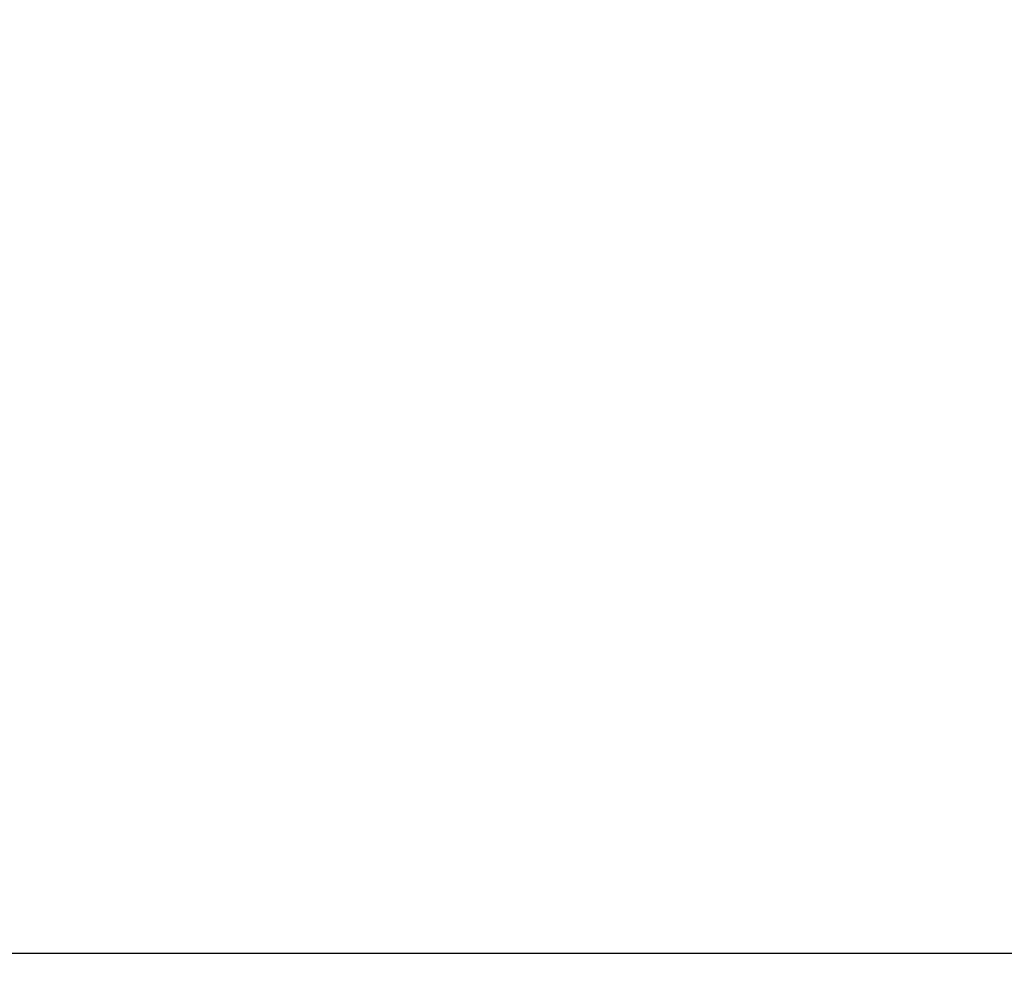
# Model space of a CAD drawing. Header units: millimetres. Extents: x -4428 to 3866, y -3426 to 3855.
# Tile 29 of 191: x -612 to -360, y -3165 to -2924. Entities that reach past the tile are written whole.
import ezdxf

# ---------------------------------------------------------------- set-up
doc = ezdxf.new("R2010")
doc.units = ezdxf.units.MM
doc.linetypes.add('K5LT_THIN', pattern=[0])
doc.layers.add('Системный слой', color=7, linetype='Continuous')
doc.styles.add('KDIMTEXTSTYLE', font='GOST_AU.SHX', dxfattribs={"width": 0.96, "oblique": 15, "height": 5})
doc.dimstyles.new('KDIMSTYLE (1.00)', dxfattribs={"dimtxt": 5, "dimasz": 1, "dimexe": 2, "dimexo": 0, "dimgap": 1, "dimtad": 1, "dimtxsty": 'KDIMTEXTSTYLE', "dimsah": 1, "dimcen": 0, "dimdle": 1, "dimadec": 0, "dimazin": 0, "dimtfac": 0.667, "dimtmove": 0, "dimatfit": 3, "dimfxl": 1, "dimtvp": 1, "dimtolj": 1, "dimtzin": 0, "dimarcsym": 0})

# ---------------------------------------------------------------- blocks, each defined once
blk = doc.blocks.new('KDIMARROW_01')
at = {"layer": 'Системный слой'}
blk.add_hatch(color=0, dxfattribs=at).paths.add_polyline_path([(0, 0), (-5, 0.66), (-4.5, 0), (-5, -0.66)])
at = {"layer": 'Системный слой', "color": 0, "linetype": 'K5LT_THIN', "lineweight": 20}
for p, q in [((-4.5, 0), (-5, 0.66)), ((-5, 0.66), (0, 0)), ((0, 0), (-5, -0.66)), ((-5, -0.66), (-4.5, 0)), ((0, 0), (-1, 0))]:
    blk.add_line(p, q, dxfattribs=at)

msp = doc.modelspace()

# ---------------------------------------------------------------- dimensions: what is measured, and where the dimension line sits
at = {"layer": 'Системный слой', "color": 7}
msp.add_linear_dim(base=(-4135.336, -3162.711), p1=(47.664, -1618.592), p2=(-4135.336, -1408.744), location=(-2079.336, -3162.711), dimstyle='KDIMSTYLE (1.00)', override={"dimexo": 0, "dimpost": '\\H75.0;\\W0.965;\\Q15;<>', "dimblk1": 'KDIMARROW_01', "dimblk2": 'KDIMARROW_01', "dimse1": 0, "dimse2": 0, "dimclrt": 7, "dimtolj": 1}, dxfattribs=at).render()

doc.saveas('drawing.dxf')
